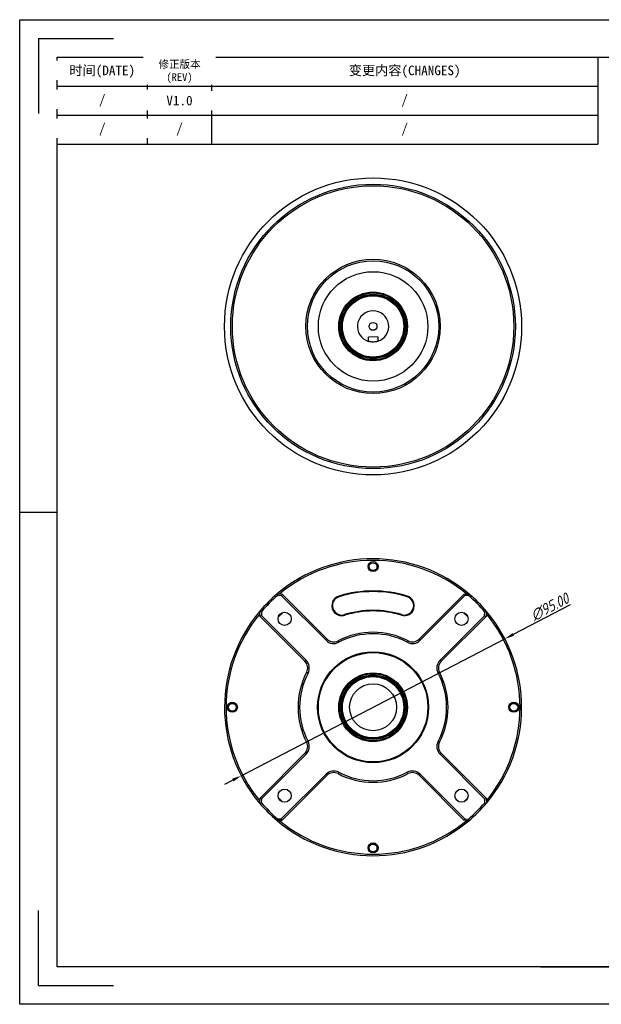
# Model space of a CAD drawing. Header units: inches. Extents: x 191 to 637, y -56 to 259.
# Tile 1 of 3: x 191 to 377, y -56 to 259. Entities that reach past the tile are written whole.
import ezdxf
from ezdxf.enums import TextEntityAlignment as Align

# ---------------------------------------------------------------- set-up
doc = ezdxf.new("R2010")
doc.units = ezdxf.units.IN
doc.linetypes.add('SLD-实线', pattern=[0])
doc.layers.add('尺寸', color=7, linetype='Continuous')
doc.styles.add('gb-s', font='gbeitc.shx', dxfattribs={"bigfont": 'gbcbig.shx'})
doc.styles.add('宋体', font='txt')
doc.dimstyles.new('gb', dxfattribs={"dimtxt": 3.5, "dimasz": 3, "dimexe": 2.25, "dimexo": 2, "dimtad": 1, "dimzin": 0, "dimdsep": 46, "dimtxsty": 'gb-s', "dimcen": 2.5, "dimazin": 0, "dimtfac": 1, "dimtmove": 0, "dimatfit": 3, "dimfxl": 1, "dimtzin": 0, "dimarcsym": 0})

# ---------------------------------------------------------------- blocks, each defined once
blk = doc.blocks.new('工程图外发客户模板')
at = {"lineweight": -3}
for p, q in [((1882.1, 1633.7), (2098.61, 1633.7)), ((1882.1, 1480.61), (1882.1, 1633.7)), ((1885.02, 1630.78), (1885.02, 1619.12)), ((1885.02, 1630.78), (1896.68, 1630.78)), ((1887.93, 1627.86), (2092.78, 1627.86)), ((1887.93, 1486.44), (1887.93, 1627.86)), ((1882.1, 1557.15), (1887.93, 1557.15)), ((1885.02, 1483.52), (1885.02, 1495.19)), ((2092.78, 1486.44), (1887.93, 1486.44)), ((1885.02, 1483.52), (1896.68, 1483.52)), ((2098.61, 1480.61), (1882.1, 1480.61))]:
    blk.add_line(p, q, dxfattribs=at)
at = {"layer": '尺寸'}
blk.add_line((1963.02, 1486.44), (1977.6, 1486.44), dxfattribs=at)
at = {"layer": '尺寸', "style": '宋体'}
for tag, p in [('BT', (2070.91, 1500.43)), ('ZTRY', (2000.04, 1496.43)), ('ZTRQ', (2018.04, 1496.43)), ('XH', (2070.91, 1496.43)), ('SHRY', (2000.04, 1492.43)), ('SHRQ', (2018.04, 1492.43)), ('BB', (2055.47, 1492.43)), ('BL', (2055.47, 1488.44))]:
    blk.add_attdef(tag, text='', height=2, dxfattribs=at).set_placement(p, align=Align.MIDDLE_CENTER)
blk = doc.blocks.new('*D7')
at = {"color": 0, "lineweight": -2}
for p, q in [((367.45, 71.63), (349.2, 62.15)), ((262.24, 16.97), (346.54, 60.77)), ((259.58, 15.58), (256.92, 14.2))]:
    blk.add_line(p, q, dxfattribs=at)
at = {"color": 0}
for points in [[(348.97, 62.6), (349.43, 61.71), (346.54, 60.77)], [(259.81, 15.14), (259.35, 16.03), (262.24, 16.97)]]:
    blk.add_solid(points, dxfattribs=at)
at = {"layer": 'Defpoints', "color": 0}
for p in [(346.54, 60.77), (262.24, 16.97)]:
    blk.add_point(p, dxfattribs=at)
at = {"color": 0, "insert": (360.91, 70.92), "char_height": 3.5, "attachment_point": 5, "rotation": 27.457, "style": 'gb-s'}
blk.add_mtext('∅95.00', dxfattribs=at)

msp = doc.modelspace()

# ---------------------------------------------------------------- linework, layer by layer
at = {"color": 7, "linetype": 'SLD-实线', "lineweight": 25}
for p, q in [((305.931, 157.329), (302.931, 157.293)), ((302.947, 155.924), (302.931, 157.293)), ((305.931, 157.329), (305.947, 155.96)), ((273.762, 75.176), (273.922, 74.656)), ((273.762, 75.176), (275.32, 75.011)), ((275.091, 74.532), (273.922, 74.656)), ((275.32, 75.011), (275.091, 74.532)), ((289.338, 60.286), (275.091, 74.532)), ((275.32, 75.011), (289.691, 60.639)), ((293.508, 74.233), (293.449, 74.424)), ((315.331, 74.424), (315.273, 74.233)), ((319.089, 60.639), (333.549, 75.099)), ((333.756, 74.599), (319.443, 60.286)), ((333.549, 75.099), (333.756, 74.599)), ((333.549, 75.099), (335.11, 75.099)), ((334.926, 74.599), (333.756, 74.599)), ((334.926, 74.599), (335.11, 75.099)), ((268.161, 69.589), (268.661, 69.405)), ((268.161, 68.028), (268.161, 69.589)), ((268.661, 69.405), (268.661, 68.235)), ((340.053, 68.168), (340.177, 69.338)), ((340.177, 69.338), (340.696, 69.498)), ((340.696, 69.498), (340.531, 67.94)), ((268.161, 68.028), (268.661, 68.235)), ((282.62, 53.568), (268.161, 68.028)), ((268.661, 68.235), (282.974, 53.922)), ((295.273, 68.498), (295.331, 68.307)), ((313.449, 68.307), (313.508, 68.498)), ((325.807, 53.922), (340.053, 68.168)), ((340.531, 67.94), (326.16, 53.568)), ((340.053, 68.168), (340.531, 67.94)), ((289.691, 60.639), (289.338, 60.286)), ((293.21, 60.106), (293.443, 59.664)), ((315.57, 60.106), (315.337, 59.664)), ((319.089, 60.639), (319.443, 60.286)), ((282.62, 53.568), (282.974, 53.922)), ((325.807, 53.922), (326.16, 53.568)), ((283.153, 50.05), (283.596, 49.817)), ((325.185, 49.817), (325.627, 50.05)), ((283.153, 27.689), (283.596, 27.922)), ((325.185, 27.922), (325.627, 27.689)), ((268.249, 9.799), (282.62, 24.17)), ((282.974, 23.817), (268.728, 9.571)), ((282.62, 24.17), (282.974, 23.817)), ((325.807, 23.817), (326.16, 24.17)), ((340.12, 9.504), (325.807, 23.817)), ((326.16, 24.17), (340.62, 9.711)), ((275.025, 3.14), (289.338, 17.453)), ((289.691, 17.099), (275.232, 2.64)), ((289.338, 17.453), (289.691, 17.099)), ((293.443, 18.075), (293.21, 17.633)), ((315.337, 18.075), (315.57, 17.633)), ((319.443, 17.453), (319.089, 17.099)), ((333.46, 2.728), (319.089, 17.099)), ((319.443, 17.453), (333.689, 3.207)), ((268.084, 8.241), (268.249, 9.799)), ((268.249, 9.799), (268.728, 9.571)), ((268.728, 9.571), (268.604, 8.401)), ((340.12, 9.504), (340.62, 9.711)), ((340.12, 8.334), (340.12, 9.504)), ((340.62, 9.711), (340.62, 8.15)), ((268.084, 8.241), (268.604, 8.401)), ((340.12, 8.334), (340.62, 8.15)), ((333.689, 3.207), (333.46, 2.728)), ((333.689, 3.207), (334.859, 3.083)), ((273.671, 2.64), (273.855, 3.14)), ((275.232, 2.64), (273.671, 2.64)), ((273.855, 3.14), (275.025, 3.14)), ((275.025, 3.14), (275.232, 2.64)), ((335.019, 2.563), (333.46, 2.728)), ((334.859, 3.083), (335.019, 2.563))]:
    msp.add_line(p, q, dxfattribs=at)
at = {"color": 7, "linetype": 'SLD-实线', "lineweight": 25, "flags": 128}
for points in [[(275.417, 69.137), (274.949, 68.683), (274.122, 67.843)], [(334.658, 67.843), (333.831, 68.683), (333.364, 69.137)], [(274.122, 9.896), (274.209, 9.805), (275.417, 8.601)], [(333.364, 8.601), (334.571, 9.805), (334.658, 9.896)]]:
    msp.add_lwpolyline(points, dxfattribs=at)
at = {"color": 7, "linetype": 'SLD-实线', "lineweight": 25}
for centre, radius in [((304.39, 160.711), 47.5), ((304.39, 160.711), 45.5), ((304.39, 160.711), 45), ((304.39, 160.711), 21.5), ((304.39, 160.711), 21), ((304.39, 160.711), 17.5), ((304.39, 160.711), 11), ((304.39, 160.711), 10.7), ((304.39, 160.711), 10.3), ((304.39, 160.711), 10), ((304.39, 160.711), 9.8), ((304.39, 160.711), 1.25), ((304.39, 83.869), 1.6), ((304.39, 83.869), 1.25), ((276.106, 67.154), 2.1), ((332.674, 67.154), 2.1), ((304.39, 38.869), 17.75), ((304.39, 38.869), 17.5), ((304.39, 38.869), 11), ((304.39, 38.869), 10.7), ((304.39, 38.869), 10.3), ((304.39, 38.869), 10), ((304.39, 38.869), 9.8), ((304.39, 38.869), 7.5), ((259.39, 38.869), 1.6), ((259.39, 38.869), 1.25), ((349.39, 38.869), 1.6), ((349.39, 38.869), 1.25), ((276.106, 10.585), 2.1), ((332.674, 10.585), 2.1), ((304.39, -6.131), 1.6), ((304.39, -6.131), 1.25)]:
    msp.add_circle(centre, radius, dxfattribs=at)
for centre, radius, start, end in [((304.39, 160.711), 5, 288.14264, 253.22744), ((304.39, 38.869), 47.5, 49.70495, 130.15155), ((304.39, 38.869), 47, 50.42923, 129.564), ((304.39, 38.869), 37.2, 72.89536, 107.10464), ((304.39, 38.869), 37, 72.89536, 107.10464), ((304.39, 38.869), 47.5, 130.15155, 139.70495), ((304.39, 38.869), 47, 130.41093, 139.48183), ((294.39, 71.366), 3.2, 107.10464, 287.10464), ((294.39, 71.366), 3, 107.10464, 287.10464), ((314.39, 71.366), 3.2, 252.89536, 72.89536), ((314.39, 71.366), 3, 252.89536, 72.89536), ((304.39, 38.869), 47, 40.41093, 49.48183), ((304.39, 38.869), 47.5, 40.15155, 49.70495), ((304.39, 38.869), 47.5, 139.70495, 220.15155), ((304.39, 38.869), 31, 72.89536, 107.10464), ((304.39, 38.869), 30.8, 72.89536, 107.10464), ((304.39, 38.869), 47.5, 319.70495, 40.15155), ((304.39, 38.869), 47, 140.42923, 219.564), ((304.39, 38.869), 47, 320.42923, 39.564), ((291.812, 62.761), 3.5, 225, 297.76471), ((291.812, 62.761), 3, 225, 297.76471), ((304.39, 38.869), 24, 62.23529, 117.76471), ((304.39, 38.869), 23.5, 62.23529, 117.76471), ((316.968, 62.761), 3.5, 242.23529, 315), ((316.968, 62.761), 3, 242.23529, 315), ((280.499, 51.447), 3, 332.23529, 45), ((280.499, 51.447), 3.5, 332.23529, 45), ((328.282, 51.447), 3.5, 135, 207.76471), ((328.282, 51.447), 3, 135, 207.76471), ((304.39, 38.869), 24, 152.23529, 207.76471), ((304.39, 38.869), 23.5, 152.23529, 207.76471), ((304.39, 38.869), 23.5, 332.23529, 27.76471), ((304.39, 38.869), 24, 332.23529, 27.76471), ((280.499, 26.292), 3, 315, 27.76471), ((280.499, 26.292), 3.5, 315, 27.76471), ((328.282, 26.292), 3.5, 152.23529, 225), ((328.282, 26.292), 3, 152.23529, 225), ((291.812, 14.978), 3.5, 62.23529, 135), ((291.812, 14.978), 3, 62.23529, 135), ((304.39, 38.869), 24, 242.23529, 297.76471), ((304.39, 38.869), 23.5, 242.23529, 297.76471), ((316.968, 14.978), 3.5, 45, 117.76471), ((316.968, 14.978), 3, 45, 117.76471), ((304.39, 38.869), 47.5, 220.15155, 229.70495), ((304.39, 38.869), 47, 220.41093, 229.48183), ((304.39, 38.869), 47, 310.41093, 319.48183), ((304.39, 38.869), 47.5, 310.15155, 319.70495), ((304.39, 38.869), 47.5, 229.70495, 310.15155), ((304.39, 38.869), 47, 230.42923, 309.564)]:
    msp.add_arc(centre, radius, start, end, dxfattribs=at)
msp.add_open_spline([(305.947, 155.96), (305.931, 155.954), (305.9, 155.944), (305.655, 155.87), (305.289, 155.786), (304.819, 155.721), (304.31, 155.703), (303.828, 155.736), (303.411, 155.803), (303.1, 155.878), (302.962, 155.919), (302.951, 155.923), (302.947, 155.924)], degree=3, knots=[0, 0, 0, 0, 0.1040377, 0.2079591, 0.3148683, 0.4239433, 0.5298733, 0.6324565, 0.7362689, 0.8440792, 0.9528717, 1, 1, 1, 1], dxfattribs=at)
at = {"layer": '尺寸'}
for p, q in [((232.196, 246.838), (232.196, 219.06)), ((252.772, 246.838), (252.772, 219.06)), ((376.231, 246.838), (376.231, 219.06)), ((203.389, 237.579), (376.231, 237.579)), ((203.389, 228.319), (376.231, 228.319)), ((203.389, 219.06), (376.231, 219.06))]:
    msp.add_line(p, q, dxfattribs=at)

# ---------------------------------------------------------------- block references
at = {"layer": '尺寸', "xscale": 2.057633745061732, "yscale": 2.057633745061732, "zscale": 2.057633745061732}
msp.add_blockref('工程图外发客户模板', (-3681.283, -3102.711), dxfattribs=at)

# ---------------------------------------------------------------- texts
at = {"layer": '尺寸', "attachment_point": 5, "style": '宋体'}
for s, insert, char_height, width in [('变更内容(CHANGES)', (314.501, 242.208), 3.08645, 123.45802), ('/', (314.501, 232.949), 3.086, 123.45802), ('/', (242.484, 223.689), 3.086, 20.57634), ('/', (314.501, 223.689), 3.086, 123.45802)]:
    msp.add_mtext(s, dxfattribs=dict(at, insert=insert, char_height=char_height, width=width))

# ---------------------------------------------------------------- dimensions: what is measured, and where the dimension line sits
dim = msp.add_diameter_dim_2p(p1=(262.241, 16.968), p2=(346.54, 60.771), dimstyle='gb')
dim.commit()
dim.dimension.update_dxf_attribs({"geometry": '*D7', "text_midpoint": (362.007, 68.808), "dimtype": 163})

# ---------------------------------------------------------------- next in the draw order: texts
at = {"layer": '尺寸', "attachment_point": 5, "style": '宋体', "bg_fill": 2}
for s, insert, char_height, width in [('修正版本\\P(REV)', (242.484, 242.208), 2.4692, 20.57634), ('时间(DATE)', (217.793, 242.208), 3.0865, 28.80687), ('/', (217.793, 232.949), 3.086, 28.80687), ('V1.0', (242.484, 232.949), 3.0865, 20.57634), ('/', (217.793, 223.689), 3.086, 28.80687)]:
    msp.add_mtext(s, dxfattribs=dict(at, insert=insert, char_height=char_height, width=width))

doc.saveas('drawing.dxf')
